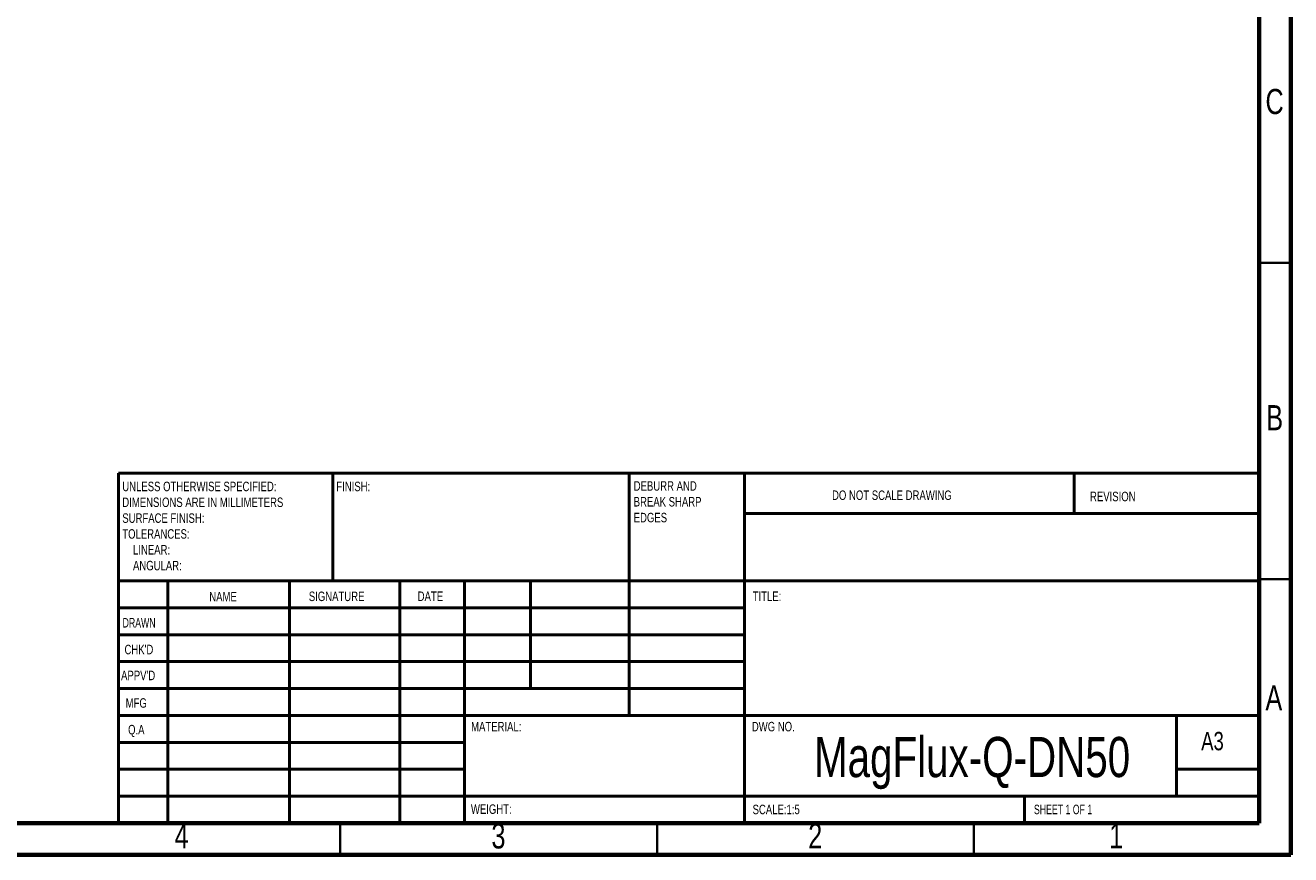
# Model space of a CAD drawing. Header units: millimetres. Extents: x 15 to 415, y 5 to 292.
# Tile 23 of 30: x 215 to 415, y 5 to 136. Entities that reach past the tile are written whole.
import ezdxf

# ---------------------------------------------------------------- set-up
doc = ezdxf.new("R2010")
doc.units = ezdxf.units.MM
doc.styles.add('SLDTEXTSTYLE0', font='TXT', dxfattribs={"width": 0.75})
doc.styles.add('SLDTEXTSTYLE1', font='TXT', dxfattribs={"width": 0.686449})
doc.styles.add('SLDTEXTSTYLE2', font='TXT', dxfattribs={"width": 0.6875})

# ---------------------------------------------------------------- blocks, each defined once
blk = doc.blocks.new('SW_NOTE_0')
at = {"color": 0, "linetype": 'Continuous', "lineweight": 0, "char_height": 1.5, "attachment_point": 1, "style": 'SLDTEXTSTYLE0'}
for s, insert in [('UNLESS OTHERWISE SPECIFIED:', (0, 1.93)), ('DIMENSIONS ARE IN MILLIMETERS', (0, -0.57)), ('SURFACE FINISH:', (0, -3.07)), ('TOLERANCES:', (0, -5.57)), ('LINEAR:', (1.69, -8.07)), ('ANGULAR:', (1.69, -10.57))]:
    blk.add_mtext(s, dxfattribs=dict(at, insert=insert))
blk = doc.blocks.new('SW_NOTE_1')
at = {"color": 0, "linetype": 'Continuous', "lineweight": 0, "char_height": 1.5, "attachment_point": 1, "style": 'SLDTEXTSTYLE0'}
for s, insert in [('DEBURR AND', (0, 1.93)), ('BREAK SHARP', (0, -0.57)), ('EDGES', (0, -3.07))]:
    blk.add_mtext(s, dxfattribs=dict(at, insert=insert))

msp = doc.modelspace()

# ---------------------------------------------------------------- linework, layer by layer
at = {"color": 7, "linetype": 'Continuous', "lineweight": 70}
for p, q in [((415, 292), (415, 5)), ((410, 287), (410, 10)), ((410, 10), (20, 10)), ((415, 5), (15, 5))]:
    msp.add_line(p, q, dxfattribs=at)
at = {"color": 7, "linetype": 'Continuous', "lineweight": 35}
for p, q in [((410, 98.5), (415, 98.5)), ((410, 48.5), (415, 48.5)), ((265, 10), (265, 5)), ((315, 10), (315, 5)), ((365, 10), (365, 5))]:
    msp.add_line(p, q, dxfattribs=at)
at = {"color": 7, "linetype": 'Continuous', "lineweight": 50}
for p, q in [((230, 65.25), (410, 65.25)), ((230, 65.25), (230, 10)), ((263.8, 48.25), (263.8, 65.25)), ((310.6, 65.25), (310.6, 27)), ((328.8, 65.25), (328.8, 10)), ((380.8, 58.875), (380.8, 65.25)), ((410, 58.875), (328.8, 58.875)), ((410, 48.25), (230, 48.25)), ((237.8, 48.25), (237.8, 10)), ((256.991, 48.25), (256.991, 10)), ((274.3989, 48.25), (274.3989, 10)), ((284.6, 10), (284.6, 48.25)), ((295, 31.25), (295, 48.25)), ((328.8, 44), (230, 44)), ((328.8, 39.75), (230, 39.75)), ((328.8, 35.5), (230, 35.5)), ((328.8, 31.25), (230, 31.25)), ((284.6, 27), (230, 27)), ((284.6, 27), (410, 27)), ((397, 14.25), (397, 27)), ((284.6, 22.7499), (230, 22.7499)), ((284.6, 18.5), (230, 18.5)), ((410, 18.5), (397, 18.5)), ((230, 14.25), (410, 14.25)), ((373, 10), (373, 14.25))]:
    msp.add_line(p, q, dxfattribs=at)

# ---------------------------------------------------------------- block references
at = {"color": 7, "linetype": 'Continuous', "lineweight": 0}
for name, p in [('SW_NOTE_0', (230.5937, 61.9874)), ('SW_NOTE_1', (311.3092, 62.0695))]:
    msp.add_blockref(name, p, dxfattribs=at)

# ---------------------------------------------------------------- texts
for s, insert, char_height, attachment_point, style in [('C', (412.4587, 125.9529), 3.9688, 2, 'SLDTEXTSTYLE0'), ('B', (412.4706, 76.01), 3.9688, 2, 'SLDTEXTSTYLE0'), ('FINISH:', (264.3713, 63.9193), 1.5, 1, 'SLDTEXTSTYLE0'), ('DO NOT SCALE DRAWING', (342.6146, 62.533), 1.5, 1, 'SLDTEXTSTYLE0'), ('REVISION', (383.3276, 62.3349), 1.5, 1, 'SLDTEXTSTYLE0'), ('NAME', (244.3222, 46.5015), 1.5, 1, 'SLDTEXTSTYLE0'), ('SIGNATURE', (260.0336, 46.5618), 1.5, 1, 'SLDTEXTSTYLE0'), ('DATE', (277.2147, 46.5762), 1.5, 1, 'SLDTEXTSTYLE0'), ('TITLE:', (330.0902, 46.5762), 1.5, 1, 'SLDTEXTSTYLE0'), ('DRAWN', (230.6434, 42.3848), 1.5, 1, 'SLDTEXTSTYLE1'), ("CHK'D", (230.9392, 38.1619), 1.5, 1, 'SLDTEXTSTYLE0'), ("APPV'D", (230.4017, 34.0659), 1.5, 1, 'SLDTEXTSTYLE0'), ('A', (412.3397, 31.76), 3.9688, 2, 'SLDTEXTSTYLE0'), ('MFG', (231.124, 29.7158), 1.5, 1, 'SLDTEXTSTYLE0'), ('MATERIAL:', (285.6459, 25.9861), 1.5, 1, 'SLDTEXTSTYLE0'), ('DWG NO.', (329.953, 25.9861), 1.5, 1, 'SLDTEXTSTYLE0'), ('Q.A', (231.509, 25.5047), 1.5, 1, 'SLDTEXTSTYLE0'), ('MagFlux-Q-DN50', (364.716, 23.6069), 6.35, 2, 'SLDTEXTSTYLE0'), ('A3', (400.8712, 24.4064), 2.91042, 1, 'SLDTEXTSTYLE0'), ('WEIGHT:', (285.6178, 12.9493), 1.4986, 1, 'SLDTEXTSTYLE0'), ('SCALE:1:5', (330.074, 12.9001), 1.5, 1, 'SLDTEXTSTYLE0'), ('SHEET 1 OF 1', (374.4783, 12.9001), 1.5, 1, 'SLDTEXTSTYLE2'), ('3', (289.96, 9.9529), 3.9688, 2, 'SLDTEXTSTYLE0'), ('2', (339.96, 9.9529), 3.9688, 2, 'SLDTEXTSTYLE0'), ('4', (239.96, 9.9529), 3.9688, 2, 'SLDTEXTSTYLE0'), ('1', (387.46, 9.9529), 3.9688, 2, 'SLDTEXTSTYLE0')]:
    msp.add_mtext(s, dxfattribs=dict(at, insert=insert, char_height=char_height, attachment_point=attachment_point, style=style))

doc.saveas('drawing.dxf')
